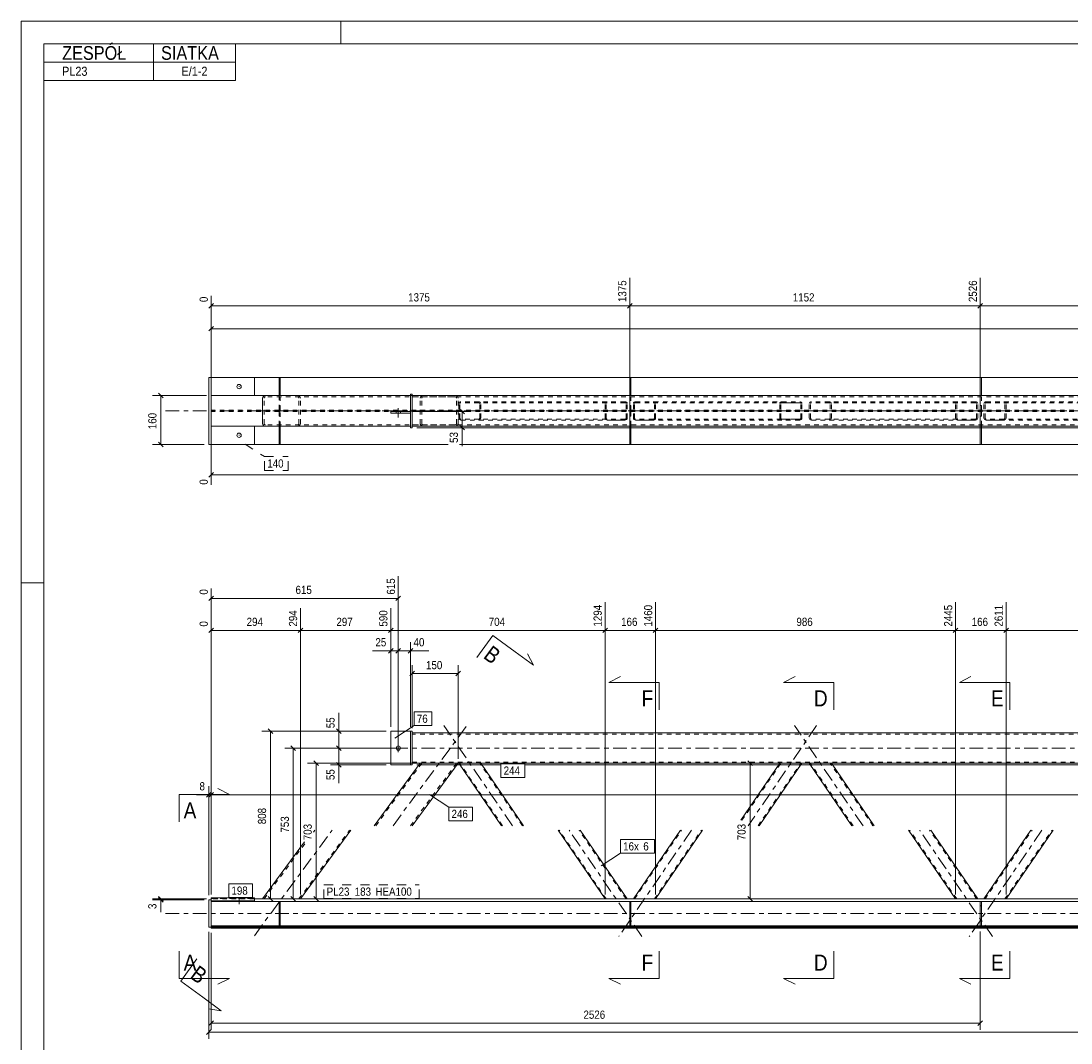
# Model space of a CAD drawing. Header units: millimetres. Extents: x 0 to 910, y 0 to 420.
# Tile 2 of 7: x 0 to 230, y 196 to 420. Entities that reach past the tile are written whole.
import ezdxf

# ---------------------------------------------------------------- set-up
doc = ezdxf.new("R2010")
doc.units = ezdxf.units.MM
for name, pattern in [('XKITLINE00', [0]), ('XKITLINE01', [4, 1, -1, 1, -1]), ('XKITLINE02', [4, 2, -2]), ('XKITLINE03', [6, 3, -1, 1, -1])]:
    doc.linetypes.add(name, pattern=pattern)
for name, color, linetype, lineweight in [('Arkusz rysunku', 3, 'Continuous', 0), ('Element', 2, 'Continuous', 0), ('Inny typ obiektu', 7, 'Continuous', 0), ('Przekrój', 7, 'Continuous', 0), ('Wymiar', 4, 'Continuous', 0), ('Znak elementu', 2, 'Continuous', 0), ('Śruba', 3, 'Continuous', 0)]:
    doc.layers.add(name, color=color, linetype=linetype, lineweight=lineweight)
doc.styles.add('ARIAL', font='ARIAL.TTF')

msp = doc.modelspace()

# ---------------------------------------------------------------- linework, layer by layer
at = {"layer": 'Arkusz rysunku', "linetype": 'XKITLINE00', "lineweight": 0}
for p, q in [((910, 420), (0, 420)), ((0, 420), (0, 0)), ((70, 415), (70, 420)), ((905, 415), (5, 415)), ((5, 415), (5, 5)), ((5, 297), (0, 297))]:
    msp.add_line(p, q, dxfattribs=at)
at = {"layer": 'Element', "linetype": 'XKITLINE00', "lineweight": 0}
for p, q in [((41.09, 341.98), (41.62, 341.98)), ((41.09, 327.31), (41.09, 341.98)), ((41.62, 341.99), (51.09, 341.99)), ((41.62, 341.97), (41.62, 341.99)), ((51.09, 341.97), (41.62, 341.97)), ((41.62, 341.97), (41.62, 337.98)), ((51.09, 341.99), (51.09, 341.97)), ((773.22, 341.98), (51.09, 341.98)), ((773.22, 341.98), (51.09, 341.98)), ((51.09, 341.97), (51.09, 337.98)), ((56.51, 341.98), (56.51, 337.98)), ((56.51, 341.98), (56.78, 341.98)), ((56.78, 341.98), (56.78, 337.98)), ((133.27, 341.98), (133.27, 337.98)), ((133.27, 341.98), (133.54, 341.98)), ((133.54, 341.98), (133.54, 337.98)), ((210.02, 341.98), (210.02, 337.98)), ((210.02, 341.98), (210.29, 341.98)), ((210.29, 341.98), (210.29, 337.98)), ((41.62, 331.31), (41.62, 337.98)), ((41.62, 337.98), (51.09, 337.98)), ((53.56, 337.98), (51.09, 337.98)), ((53.31, 337.94), (53.56, 337.98)), ((85.28, 337.98), (53.56, 337.98)), ((85.68, 338.31), (85.28, 338.31)), ((85.28, 338.31), (85.28, 330.97)), ((85.68, 338.31), (85.68, 330.97)), ((718.41, 337.98), (85.68, 337.98)), ((52.9, 337.44), (52.95, 337.65)), ((52.9, 331.84), (52.9, 337.44)), ((80.95, 334.11), (80.95, 334.51)), ((85.28, 334.51), (80.95, 334.51)), ((85.28, 334.11), (80.95, 334.11)), ((85.28, 334.51), (85.28, 334.11)), ((41.62, 327.32), (41.62, 331.31)), ((41.62, 331.31), (51.09, 331.31)), ((53.56, 331.31), (51.09, 331.31)), ((51.09, 327.32), (51.09, 331.31)), ((52.95, 331.64), (52.9, 331.84)), ((53.56, 331.31), (53.31, 331.35)), ((85.28, 331.31), (53.56, 331.31)), ((56.51, 327.31), (56.51, 331.31)), ((56.78, 327.31), (56.78, 331.31)), ((85.68, 331.31), (718.41, 331.31)), ((133.27, 327.31), (133.27, 331.31)), ((133.54, 331.31), (133.54, 327.31)), ((210.02, 327.31), (210.02, 331.31)), ((210.29, 331.31), (210.29, 327.31)), ((85.68, 330.97), (85.28, 330.97)), ((41.62, 327.31), (41.09, 327.31)), ((41.62, 327.32), (51.09, 327.32)), ((41.62, 327.29), (41.62, 327.32)), ((51.09, 327.29), (41.62, 327.29)), ((51.09, 327.32), (51.09, 327.29)), ((93.5, 327.31), (51.09, 327.31)), ((93.5, 327.3), (51.09, 327.3)), ((56.78, 327.31), (56.51, 327.31)), ((773.22, 327.31), (96.02, 327.31)), ((773.22, 327.3), (96.02, 327.3)), ((133.54, 327.31), (133.27, 327.31)), ((210.29, 327.31), (210.02, 327.31)), ((80.95, 264.5), (80.95, 257.16)), ((85.28, 264.5), (80.95, 264.5)), ((85.68, 264.5), (85.28, 264.5)), ((85.28, 264.5), (85.28, 257.16)), ((85.68, 257.16), (85.68, 264.5)), ((85.68, 264.16), (718.41, 264.16)), ((77.33, 243.83), (87.4, 257.5)), ((85.62, 243.83), (95.69, 257.5)), ((87.4, 257.5), (85.68, 257.5)), ((87.4, 257.5), (87.4, 257.5)), ((87.46, 257.5), (87.4, 257.5)), ((87.6, 257.5), (87.46, 257.5)), ((95.69, 257.5), (87.6, 257.5)), ((708.25, 257.5), (95.69, 257.5)), ((105.18, 243.83), (95.83, 257.5)), ((100.68, 257.5), (110.03, 243.83)), ((157.59, 245.01), (166.13, 257.5)), ((170.98, 257.5), (161.62, 243.83)), ((181.94, 243.83), (172.59, 257.5)), ((177.43, 257.5), (186.79, 243.83)), ((80.95, 257.16), (85.28, 257.16)), ((85.28, 257.16), (85.68, 257.16)), ((61.18, 227.8), (72.25, 242.83)), ((127.88, 227.8), (117.6, 242.83)), ((122.44, 242.83), (132.73, 227.8)), ((134.08, 227.8), (144.37, 242.83)), ((149.21, 242.83), (138.93, 227.8)), ((204.63, 227.8), (194.35, 242.83)), ((199.2, 242.83), (209.48, 227.8)), ((210.84, 227.8), (221.12, 242.83)), ((225.97, 242.83), (215.68, 227.8)), ((52.9, 227.8), (62.1, 240.29)), ((41.09, 221.6), (41.09, 227.6)), ((41.62, 227.6), (41.09, 227.6)), ((41.62, 228.02), (51.09, 228.02)), ((41.62, 228.02), (41.62, 227.35)), ((51.09, 228.02), (51.09, 227.23)), ((53.56, 227.8), (51.09, 227.8)), ((60.52, 227.8), (53.56, 227.8)), ((773.22, 227.8), (53.56, 227.8)), ((41.62, 221.74), (41.62, 227.35)), ((41.62, 227.35), (51.09, 227.35)), ((41.62, 227.23), (51.09, 227.23)), ((773.22, 227.27), (51.09, 227.27)), ((56.51, 221.8), (56.51, 227.27)), ((56.78, 227.27), (56.51, 227.27)), ((56.78, 221.8), (56.78, 227.27)), ((133.27, 221.8), (133.27, 227.27)), ((133.54, 227.27), (133.27, 227.27)), ((133.54, 221.8), (133.54, 227.27)), ((210.02, 221.8), (210.02, 227.27)), ((210.29, 227.27), (210.02, 227.27)), ((210.29, 221.8), (210.29, 227.27)), ((41.62, 221.6), (41.09, 221.6)), ((56.51, 221.94), (41.62, 221.94)), ((773.22, 221.8), (41.62, 221.8)), ((41.62, 221.8), (41.62, 221.4)), ((41.62, 221.53), (773.22, 221.53)), ((41.62, 221.4), (773.22, 221.4)), ((773.22, 221.4), (41.62, 221.4)), ((56.51, 221.8), (56.78, 221.8)), ((133.27, 221.94), (56.78, 221.94)), ((133.27, 221.8), (133.54, 221.8)), ((210.02, 221.94), (133.54, 221.94)), ((210.02, 221.8), (210.29, 221.8)), ((286.78, 221.94), (210.29, 221.94))]:
    msp.add_line(p, q, dxfattribs=at)
at = {"layer": 'Element', "linetype": 'XKITLINE01', "lineweight": 0}
for p, q in [((41.62, 341.98), (41.62, 341.99)), ((51.09, 341.98), (41.62, 341.98)), ((51.09, 341.98), (41.62, 341.98)), ((41.62, 341.98), (41.62, 341.98)), ((41.62, 337.98), (41.62, 341.98)), ((41.62, 341.98), (41.62, 327.31)), ((41.62, 341.98), (41.62, 341.97)), ((51.09, 341.97), (51.09, 341.99)), ((41.62, 338), (51.09, 338)), ((41.62, 337.99), (773.22, 337.99)), ((773.22, 337.98), (41.62, 337.98)), ((41.62, 337.98), (41.62, 337.98)), ((41.62, 337.98), (41.62, 337.98)), ((41.62, 337.98), (41.62, 337.98)), ((41.62, 337.98), (41.62, 337.98)), ((51.09, 337.98), (41.62, 337.98)), ((747.73, 337.98), (53.56, 337.98)), ((56.51, 337.98), (56.51, 334.81)), ((56.78, 337.98), (56.51, 337.98)), ((56.51, 337.98), (56.78, 337.98)), ((56.78, 334.81), (56.78, 337.98)), ((60.52, 337.98), (60.77, 337.94)), ((95.02, 337.98), (85.28, 337.98)), ((85.68, 337.98), (85.68, 331.31)), ((88.07, 337.98), (87.81, 337.94)), ((95.28, 337.94), (95.02, 337.98)), ((133.27, 337.98), (133.27, 334.81)), ((133.54, 337.98), (133.27, 337.98)), ((133.27, 337.98), (133.54, 337.98)), ((133.54, 334.81), (133.54, 337.98)), ((210.02, 337.98), (210.02, 334.81)), ((210.29, 337.98), (210.02, 337.98)), ((210.02, 337.98), (210.29, 337.98)), ((210.29, 334.81), (210.29, 337.98)), ((53.25, 337.55), (53.23, 337.44)), ((53.23, 331.84), (53.23, 337.44)), ((53.33, 337.63), (53.25, 337.55)), ((53.43, 337.69), (53.33, 337.63)), ((53.56, 337.71), (53.43, 337.69)), ((95.02, 337.71), (53.56, 337.71)), ((56.78, 335.81), (56.51, 335.81)), ((60.64, 337.69), (60.52, 337.71)), ((60.75, 337.63), (60.64, 337.69)), ((60.82, 337.55), (60.75, 337.63)), ((60.85, 337.44), (60.82, 337.55)), ((60.85, 331.84), (60.85, 337.44)), ((61.13, 337.65), (61.18, 337.44)), ((61.18, 331.84), (61.18, 337.44)), ((718.41, 337.71), (85.68, 337.71)), ((87.45, 337.63), (87.4, 337.44)), ((87.4, 331.84), (87.4, 337.44)), ((87.46, 337.65), (87.45, 337.63)), ((87.74, 337.44), (87.76, 337.55)), ((87.74, 331.84), (87.74, 337.44)), ((87.76, 337.55), (87.83, 337.63)), ((87.83, 337.63), (87.94, 337.69)), ((87.94, 337.69), (88.07, 337.71)), ((95.02, 337.71), (95.15, 337.69)), ((95.15, 337.69), (95.26, 337.63)), ((95.26, 337.63), (95.33, 337.55)), ((95.33, 337.55), (95.35, 337.44)), ((95.35, 331.84), (95.35, 337.44)), ((95.64, 337.63), (95.64, 337.65)), ((95.69, 337.44), (95.64, 337.63)), ((95.69, 331.84), (95.69, 337.44)), ((95.87, 336.4), (95.83, 336.24)), ((95.83, 333.04), (95.83, 336.24)), ((95.97, 336.53), (95.87, 336.4)), ((96.13, 336.61), (95.97, 336.53)), ((96.07, 336.24), (96.09, 336.32)), ((96.07, 333.04), (96.07, 336.24)), ((96.09, 336.32), (96.15, 336.39)), ((96.32, 336.64), (96.13, 336.61)), ((96.15, 336.39), (96.22, 336.43)), ((96.22, 336.43), (96.32, 336.44)), ((132.24, 336.64), (96.32, 336.64)), ((132.24, 336.44), (96.32, 336.44)), ((100.38, 336.61), (100.19, 336.64)), ((100.19, 336.44), (100.29, 336.43)), ((100.29, 336.43), (100.37, 336.39)), ((100.37, 336.39), (100.42, 336.32)), ((100.54, 336.53), (100.38, 336.61)), ((100.42, 336.32), (100.44, 336.24)), ((100.44, 333.04), (100.44, 336.24)), ((100.64, 336.4), (100.54, 336.53)), ((100.68, 336.24), (100.64, 336.4)), ((100.68, 333.04), (100.68, 336.24)), ((127.88, 336.24), (127.92, 336.4)), ((127.88, 333.04), (127.88, 336.24)), ((127.92, 336.4), (128.02, 336.53)), ((128.02, 336.53), (128.18, 336.61)), ((128.14, 336.32), (128.12, 336.24)), ((128.12, 333.04), (128.12, 336.24)), ((128.19, 336.39), (128.14, 336.32)), ((128.18, 336.61), (128.36, 336.64)), ((128.27, 336.43), (128.19, 336.39)), ((128.36, 336.44), (128.27, 336.43)), ((132.24, 336.64), (132.43, 336.61)), ((132.33, 336.43), (132.24, 336.44)), ((132.41, 336.39), (132.33, 336.43)), ((132.47, 336.32), (132.41, 336.39)), ((132.43, 336.61), (132.58, 336.53)), ((132.48, 336.24), (132.47, 336.32)), ((132.48, 333.04), (132.48, 336.24)), ((132.58, 336.53), (132.69, 336.4)), ((132.69, 336.4), (132.73, 336.24)), ((132.73, 333.04), (132.73, 336.24)), ((133.54, 335.81), (133.27, 335.81)), ((134.08, 336.24), (134.12, 336.4)), ((134.08, 333.04), (134.08, 336.24)), ((134.12, 336.4), (134.22, 336.53)), ((134.22, 336.53), (134.38, 336.61)), ((134.34, 336.32), (134.32, 336.24)), ((134.32, 333.04), (134.32, 336.24)), ((134.4, 336.39), (134.34, 336.32)), ((134.38, 336.61), (134.57, 336.64)), ((134.47, 336.43), (134.4, 336.39)), ((134.57, 336.44), (134.47, 336.43)), ((134.57, 336.64), (166.61, 336.64)), ((134.57, 336.64), (138.44, 336.64)), ((134.57, 336.44), (138.44, 336.44)), ((138.44, 336.64), (138.63, 336.61)), ((138.44, 336.44), (170.49, 336.44)), ((138.54, 336.43), (138.44, 336.44)), ((138.62, 336.39), (138.54, 336.43)), ((138.67, 336.32), (138.62, 336.39)), ((138.63, 336.61), (138.79, 336.53)), ((138.69, 336.24), (138.67, 336.32)), ((138.69, 333.04), (138.69, 336.24)), ((138.79, 336.53), (138.89, 336.4)), ((138.89, 336.4), (138.93, 336.24)), ((138.93, 333.04), (138.93, 336.24)), ((166.17, 336.4), (166.13, 336.24)), ((166.13, 333.04), (166.13, 336.24)), ((166.27, 336.53), (166.17, 336.4)), ((166.43, 336.61), (166.27, 336.53)), ((166.37, 336.24), (166.39, 336.32)), ((166.37, 333.04), (166.37, 336.24)), ((166.39, 336.32), (166.44, 336.39)), ((166.61, 336.64), (166.43, 336.61)), ((166.44, 336.39), (166.52, 336.43)), ((166.52, 336.43), (166.61, 336.44)), ((166.61, 336.64), (170.49, 336.64)), ((170.49, 336.44), (166.61, 336.44)), ((170.68, 336.61), (170.49, 336.64)), ((170.49, 336.44), (170.58, 336.43)), ((170.58, 336.43), (170.66, 336.39)), ((170.66, 336.39), (170.72, 336.32)), ((170.83, 336.53), (170.68, 336.61)), ((170.72, 336.32), (170.73, 336.24)), ((170.73, 333.04), (170.73, 336.24)), ((170.94, 336.4), (170.83, 336.53)), ((170.98, 336.24), (170.94, 336.4)), ((170.98, 333.04), (170.98, 336.24)), ((172.62, 336.4), (172.59, 336.24)), ((172.59, 333.04), (172.59, 336.24)), ((172.73, 336.53), (172.62, 336.4)), ((172.89, 336.61), (172.73, 336.53)), ((172.83, 336.24), (172.85, 336.32)), ((172.83, 333.04), (172.83, 336.24)), ((172.85, 336.32), (172.9, 336.39)), ((173.07, 336.64), (172.89, 336.61)), ((172.9, 336.39), (172.98, 336.43)), ((172.98, 336.43), (173.07, 336.44)), ((209, 336.64), (173.07, 336.64)), ((209, 336.44), (173.07, 336.44)), ((177.13, 336.61), (176.95, 336.64)), ((176.95, 336.44), (177.04, 336.43)), ((177.04, 336.43), (177.12, 336.39)), ((177.12, 336.39), (177.17, 336.32)), ((177.29, 336.53), (177.13, 336.61)), ((177.17, 336.32), (177.19, 336.24)), ((177.19, 333.04), (177.19, 336.24)), ((177.4, 336.4), (177.29, 336.53)), ((177.43, 336.24), (177.4, 336.4)), ((177.43, 333.04), (177.43, 336.24)), ((204.63, 336.24), (204.67, 336.4)), ((204.63, 333.04), (204.63, 336.24)), ((204.67, 336.4), (204.78, 336.53)), ((204.78, 336.53), (204.93, 336.61)), ((204.89, 336.32), (204.88, 336.24)), ((204.88, 333.04), (204.88, 336.24)), ((204.95, 336.39), (204.89, 336.32)), ((204.93, 336.61), (205.12, 336.64)), ((205.03, 336.43), (204.95, 336.39)), ((205.12, 336.44), (205.03, 336.43)), ((209, 336.64), (209.18, 336.61)), ((209.09, 336.43), (209, 336.44)), ((209.17, 336.39), (209.09, 336.43)), ((209.22, 336.32), (209.17, 336.39)), ((209.18, 336.61), (209.34, 336.53)), ((209.24, 336.24), (209.22, 336.32)), ((209.24, 333.04), (209.24, 336.24)), ((209.34, 336.53), (209.44, 336.4)), ((209.44, 336.4), (209.48, 336.24)), ((209.48, 333.04), (209.48, 336.24)), ((210.29, 335.81), (210.02, 335.81)), ((210.84, 336.24), (210.87, 336.4)), ((210.84, 333.04), (210.84, 336.24)), ((210.87, 336.4), (210.98, 336.53)), ((210.98, 336.53), (211.14, 336.61)), ((211.1, 336.32), (211.08, 336.24)), ((211.08, 333.04), (211.08, 336.24)), ((211.15, 336.39), (211.1, 336.32)), ((211.14, 336.61), (211.32, 336.64)), ((211.23, 336.43), (211.15, 336.39)), ((211.32, 336.44), (211.23, 336.43)), ((211.32, 336.64), (243.37, 336.64)), ((211.32, 336.64), (215.2, 336.64)), ((211.32, 336.44), (215.2, 336.44)), ((215.2, 336.64), (215.38, 336.61)), ((215.2, 336.44), (247.25, 336.44)), ((215.29, 336.43), (215.2, 336.44)), ((215.37, 336.39), (215.29, 336.43)), ((215.42, 336.32), (215.37, 336.39)), ((215.38, 336.61), (215.54, 336.53)), ((215.44, 336.24), (215.42, 336.32)), ((215.44, 333.04), (215.44, 336.24)), ((215.54, 336.53), (215.65, 336.4)), ((215.65, 336.4), (215.68, 336.24)), ((215.68, 333.04), (215.68, 336.24)), ((726.5, 334.81), (41.62, 334.81)), ((726.5, 334.48), (41.62, 334.48)), ((56.51, 334.81), (56.78, 334.81)), ((56.78, 334.48), (56.51, 334.48)), ((56.51, 334.48), (56.51, 331.31)), ((56.78, 333.48), (56.51, 333.48)), ((56.78, 331.31), (56.78, 334.48)), ((133.27, 334.81), (133.54, 334.81)), ((133.54, 334.48), (133.27, 334.48)), ((133.27, 334.48), (133.27, 331.31)), ((133.54, 333.48), (133.27, 333.48)), ((133.54, 334.48), (133.54, 331.31)), ((210.02, 334.81), (210.29, 334.81)), ((210.29, 334.48), (210.02, 334.48)), ((210.02, 334.48), (210.02, 331.31)), ((210.29, 333.48), (210.02, 333.48)), ((210.29, 334.48), (210.29, 331.31)), ((41.62, 327.31), (41.62, 331.31)), ((41.62, 331.31), (730.5, 331.31)), ((41.62, 331.31), (41.62, 331.31)), ((41.62, 331.31), (51.09, 331.31)), ((730.5, 331.3), (41.62, 331.3)), ((41.62, 331.29), (51.09, 331.29)), ((53.23, 331.84), (53.25, 331.74)), ((53.25, 331.74), (53.33, 331.66)), ((53.33, 331.66), (53.35, 331.64)), ((53.35, 331.64), (53.43, 331.6)), ((53.43, 331.6), (53.56, 331.58)), ((95.02, 331.58), (53.56, 331.58)), ((730.5, 331.31), (53.56, 331.31)), ((56.78, 331.31), (56.51, 331.31)), ((56.51, 331.31), (56.78, 331.31)), ((60.52, 331.58), (60.64, 331.6)), ((60.77, 331.35), (60.52, 331.31)), ((60.64, 331.6), (60.75, 331.66)), ((60.75, 331.66), (60.82, 331.74)), ((60.82, 331.74), (60.85, 331.84)), ((61.18, 331.84), (61.13, 331.64)), ((95.02, 331.31), (85.28, 331.31)), ((85.68, 331.58), (718.41, 331.58)), ((87.4, 331.84), (87.43, 331.74)), ((87.43, 331.74), (87.46, 331.64)), ((87.76, 331.74), (87.74, 331.84)), ((87.83, 331.66), (87.76, 331.74)), ((87.81, 331.35), (88.07, 331.31)), ((87.94, 331.6), (87.83, 331.66)), ((88.07, 331.58), (87.94, 331.6)), ((95.15, 331.6), (95.02, 331.58)), ((95.02, 331.31), (95.28, 331.35)), ((95.26, 331.66), (95.15, 331.6)), ((95.33, 331.74), (95.26, 331.66)), ((95.35, 331.84), (95.33, 331.74)), ((95.64, 331.64), (95.66, 331.74)), ((95.66, 331.74), (95.69, 331.84)), ((95.83, 333.04), (95.87, 332.89)), ((95.87, 332.89), (95.97, 332.76)), ((95.97, 332.76), (96.13, 332.68)), ((96.09, 332.97), (96.07, 333.04)), ((96.15, 332.9), (96.09, 332.97)), ((96.13, 332.68), (96.32, 332.64)), ((96.22, 332.86), (96.15, 332.9)), ((96.32, 332.84), (96.22, 332.86)), ((132.24, 332.84), (96.32, 332.84)), ((96.32, 332.64), (132.24, 332.64)), ((100.29, 332.86), (100.19, 332.84)), ((100.19, 332.64), (100.38, 332.68)), ((100.37, 332.9), (100.29, 332.86)), ((100.42, 332.97), (100.37, 332.9)), ((100.38, 332.68), (100.54, 332.76)), ((100.44, 333.04), (100.42, 332.97)), ((100.54, 332.76), (100.64, 332.89)), ((100.64, 332.89), (100.68, 333.04)), ((127.92, 332.89), (127.88, 333.04)), ((128.02, 332.76), (127.92, 332.89)), ((128.18, 332.68), (128.02, 332.76)), ((128.12, 333.04), (128.14, 332.97)), ((128.14, 332.97), (128.19, 332.9)), ((128.36, 332.64), (128.18, 332.68)), ((128.19, 332.9), (128.27, 332.86)), ((128.27, 332.86), (128.36, 332.84)), ((132.24, 332.64), (128.36, 332.64)), ((132.24, 332.84), (132.33, 332.86)), ((132.43, 332.68), (132.24, 332.64)), ((132.33, 332.86), (132.41, 332.9)), ((132.41, 332.9), (132.47, 332.97)), ((132.58, 332.76), (132.43, 332.68)), ((132.47, 332.97), (132.48, 333.04)), ((132.69, 332.89), (132.58, 332.76)), ((132.73, 333.04), (132.69, 332.89)), ((133.54, 331.31), (133.27, 331.31)), ((133.27, 331.31), (133.54, 331.31)), ((133.54, 331.31), (133.54, 331.84)), ((134.12, 332.89), (134.08, 333.04)), ((134.22, 332.76), (134.12, 332.89)), ((134.38, 332.67), (134.22, 332.76)), ((134.32, 333.04), (134.34, 332.97)), ((134.34, 332.97), (134.4, 332.9)), ((134.57, 332.64), (134.38, 332.67)), ((134.4, 332.9), (134.47, 332.86)), ((134.47, 332.86), (134.57, 332.84)), ((138.44, 332.84), (134.57, 332.84)), ((166.61, 332.64), (134.57, 332.64)), ((134.57, 332.64), (138.44, 332.64)), ((138.44, 332.84), (138.54, 332.86)), ((170.49, 332.84), (138.44, 332.84)), ((138.63, 332.67), (138.44, 332.64)), ((138.54, 332.86), (138.62, 332.9)), ((138.62, 332.9), (138.67, 332.97)), ((138.79, 332.76), (138.63, 332.67)), ((138.67, 332.97), (138.69, 333.04)), ((138.89, 332.89), (138.79, 332.76)), ((138.93, 333.04), (138.89, 332.89)), ((166.13, 333.04), (166.17, 332.89)), ((166.17, 332.89), (166.27, 332.76)), ((166.27, 332.76), (166.43, 332.68)), ((166.39, 332.97), (166.37, 333.04)), ((166.44, 332.9), (166.39, 332.97)), ((166.43, 332.68), (166.61, 332.64)), ((166.52, 332.86), (166.44, 332.9)), ((166.61, 332.84), (166.52, 332.86)), ((166.61, 332.84), (170.49, 332.84)), ((170.49, 332.64), (166.61, 332.64)), ((170.58, 332.86), (170.49, 332.84)), ((170.49, 332.64), (170.68, 332.68)), ((170.66, 332.9), (170.58, 332.86)), ((170.72, 332.97), (170.66, 332.9)), ((170.68, 332.68), (170.83, 332.76)), ((170.73, 333.04), (170.72, 332.97)), ((170.83, 332.76), (170.94, 332.89)), ((170.94, 332.89), (170.98, 333.04)), ((172.59, 333.04), (172.62, 332.89)), ((172.62, 332.89), (172.73, 332.76)), ((172.73, 332.76), (172.89, 332.68)), ((172.85, 332.97), (172.83, 333.04)), ((172.9, 332.9), (172.85, 332.97)), ((172.89, 332.68), (173.07, 332.64)), ((172.98, 332.86), (172.9, 332.9)), ((173.07, 332.84), (172.98, 332.86)), ((209, 332.84), (173.07, 332.84)), ((173.07, 332.64), (209, 332.64)), ((177.04, 332.86), (176.95, 332.84)), ((176.95, 332.64), (177.13, 332.68)), ((177.12, 332.9), (177.04, 332.86)), ((177.17, 332.97), (177.12, 332.9)), ((177.13, 332.68), (177.29, 332.76)), ((177.19, 333.04), (177.17, 332.97)), ((177.29, 332.76), (177.4, 332.89)), ((177.4, 332.89), (177.43, 333.04)), ((204.67, 332.89), (204.63, 333.04)), ((204.78, 332.76), (204.67, 332.89)), ((204.93, 332.68), (204.78, 332.76)), ((204.88, 333.04), (204.89, 332.97)), ((204.89, 332.97), (204.95, 332.9)), ((205.12, 332.64), (204.93, 332.68)), ((204.95, 332.9), (205.03, 332.86)), ((205.03, 332.86), (205.12, 332.84)), ((209, 332.64), (205.12, 332.64)), ((209, 332.84), (209.09, 332.86)), ((209.18, 332.68), (209, 332.64)), ((209.09, 332.86), (209.17, 332.9)), ((209.17, 332.9), (209.22, 332.97)), ((209.34, 332.76), (209.18, 332.68)), ((209.22, 332.97), (209.24, 333.04)), ((209.44, 332.89), (209.34, 332.76)), ((209.48, 333.04), (209.44, 332.89)), ((210.29, 331.31), (210.02, 331.31)), ((210.02, 331.31), (210.29, 331.31)), ((210.29, 331.31), (210.29, 331.84)), ((210.87, 332.89), (210.84, 333.04)), ((210.98, 332.76), (210.87, 332.89)), ((211.14, 332.67), (210.98, 332.76)), ((211.08, 333.04), (211.1, 332.97)), ((211.1, 332.97), (211.15, 332.9)), ((211.32, 332.64), (211.14, 332.67)), ((211.15, 332.9), (211.23, 332.86)), ((211.23, 332.86), (211.32, 332.84)), ((215.2, 332.84), (211.32, 332.84)), ((243.37, 332.64), (211.32, 332.64)), ((211.32, 332.64), (215.2, 332.64)), ((215.2, 332.84), (215.29, 332.86)), ((247.25, 332.84), (215.2, 332.84)), ((215.38, 332.67), (215.2, 332.64)), ((215.29, 332.86), (215.37, 332.9)), ((215.37, 332.9), (215.42, 332.97)), ((215.54, 332.76), (215.38, 332.67)), ((215.42, 332.97), (215.44, 333.04)), ((215.65, 332.89), (215.54, 332.76)), ((215.68, 333.04), (215.65, 332.89)), ((41.62, 327.3), (41.62, 327.32)), ((41.62, 327.29), (41.62, 327.32)), ((51.09, 327.31), (41.62, 327.31)), ((41.62, 327.3), (41.62, 327.31)), ((51.09, 327.3), (41.62, 327.3)), ((51.09, 327.29), (51.09, 327.32)), ((85.28, 257.16), (85.28, 264.5)), ((85.68, 257.5), (85.68, 264.16)), ((718.41, 263.9), (85.68, 263.9)), ((77.67, 243.83), (87.74, 257.5)), ((85.28, 243.83), (95.35, 257.5)), ((85.68, 257.76), (718.41, 257.76)), ((87.4, 257.5), (87.4, 257.5)), ((95.69, 257.5), (87.4, 257.5)), ((87.81, 257.5), (87.6, 257.5)), ((87.74, 257.5), (87.74, 257.5)), ((87.76, 257.5), (87.74, 257.5)), ((87.74, 257.5), (87.76, 257.5)), ((87.81, 257.5), (87.76, 257.5)), ((87.76, 257.5), (87.81, 257.5)), ((87.81, 257.5), (87.81, 257.5)), ((100.68, 257.5), (95.83, 257.5)), ((105.43, 243.83), (96.07, 257.5)), ((109.79, 243.83), (100.44, 257.5)), ((157.83, 245.01), (166.37, 257.5)), ((161.38, 243.83), (170.73, 257.5)), ((170.98, 257.5), (166.13, 257.5)), ((177.43, 257.5), (172.59, 257.5)), ((182.18, 243.83), (172.83, 257.5)), ((186.54, 243.83), (177.19, 257.5)), ((60.85, 227.8), (71.92, 242.83)), ((64.02, 242.45), (64.3, 242.83)), ((128.12, 227.8), (117.84, 242.83)), ((132.48, 227.8), (122.2, 242.83)), ((134.32, 227.8), (144.61, 242.83)), ((138.69, 227.8), (148.97, 242.83)), ((204.88, 227.8), (194.59, 242.83)), ((209.24, 227.8), (198.95, 242.83)), ((211.08, 227.8), (221.36, 242.83)), ((215.44, 227.8), (225.73, 242.83)), ((53.23, 227.8), (62.43, 240.29)), ((51.09, 228.02), (41.62, 228.02)), ((41.62, 228.02), (41.62, 227.23)), ((41.62, 227.89), (51.09, 227.89)), ((41.62, 227.89), (51.09, 227.89)), ((41.62, 221.4), (41.62, 227.8)), ((51.09, 227.8), (41.62, 227.8)), ((41.62, 227.35), (41.62, 227.6)), ((41.62, 227.6), (41.62, 227.35)), ((51.09, 228.02), (51.09, 227.23)), ((52.9, 227.8), (52.9, 227.8)), ((53.56, 227.8), (52.9, 227.8)), ((53.23, 227.8), (53.23, 227.8)), ((53.56, 227.8), (53.56, 227.8)), ((53.56, 227.8), (53.56, 227.8)), ((53.56, 227.8), (53.56, 227.8)), ((53.56, 227.8), (53.56, 227.8)), ((61.18, 227.8), (60.52, 227.8)), ((60.82, 227.8), (60.64, 227.8)), ((60.85, 227.8), (60.82, 227.8)), ((60.85, 227.8), (60.85, 227.8)), ((61.18, 227.8), (61.18, 227.8)), ((132.73, 227.8), (127.88, 227.8)), ((138.93, 227.8), (134.08, 227.8)), ((209.48, 227.8), (204.63, 227.8)), ((215.68, 227.8), (210.84, 227.8)), ((41.62, 227.35), (41.62, 227.23)), ((41.62, 227.35), (51.09, 227.35)), ((51.09, 227.27), (41.62, 227.27)), ((51.09, 227.23), (41.62, 227.23)), ((56.51, 221.67), (56.51, 227.27)), ((56.51, 227.27), (56.78, 227.27)), ((56.51, 226.27), (56.78, 226.27)), ((56.78, 226.27), (56.51, 226.27)), ((56.51, 226.27), (56.51, 221.67)), ((56.78, 227.27), (56.78, 221.67)), ((56.78, 221.67), (56.78, 226.27)), ((133.27, 221.67), (133.27, 227.27)), ((133.27, 227.27), (133.54, 227.27)), ((133.27, 226.27), (133.54, 226.27)), ((133.54, 226.27), (133.27, 226.27)), ((133.27, 226.27), (133.27, 221.67)), ((133.54, 227.27), (133.54, 221.67)), ((133.54, 221.67), (133.54, 226.27)), ((210.02, 221.67), (210.02, 227.27)), ((210.02, 227.27), (210.29, 227.27)), ((210.02, 226.27), (210.29, 226.27)), ((210.29, 226.27), (210.02, 226.27)), ((210.02, 226.27), (210.02, 221.67)), ((210.29, 227.27), (210.29, 221.67)), ((210.29, 221.67), (210.29, 226.27)), ((773.22, 221.8), (41.62, 221.8)), ((41.62, 221.8), (41.62, 221.4)), ((41.62, 221.6), (41.62, 221.74)), ((773.22, 221.67), (41.62, 221.67)), ((41.62, 221.67), (773.22, 221.67)), ((41.62, 221.53), (773.22, 221.53)), ((773.22, 221.4), (41.62, 221.4)), ((56.78, 222.94), (56.51, 222.94)), ((56.51, 222.94), (56.78, 222.94)), ((56.78, 221.94), (56.51, 221.94)), ((56.78, 221.94), (56.51, 221.94)), ((56.78, 221.94), (56.51, 221.94)), ((56.51, 221.8), (56.78, 221.8)), ((56.51, 221.67), (56.78, 221.67)), ((56.51, 221.67), (56.78, 221.67)), ((133.54, 222.94), (133.27, 222.94)), ((133.27, 222.94), (133.54, 222.94)), ((133.54, 221.94), (133.27, 221.94)), ((133.54, 221.94), (133.27, 221.94)), ((133.54, 221.94), (133.27, 221.94)), ((133.27, 221.8), (133.54, 221.8)), ((133.27, 221.67), (133.54, 221.67)), ((133.27, 221.67), (133.54, 221.67)), ((210.29, 222.94), (210.02, 222.94)), ((210.02, 222.94), (210.29, 222.94)), ((210.29, 221.94), (210.02, 221.94)), ((210.29, 221.94), (210.02, 221.94)), ((210.29, 221.94), (210.02, 221.94)), ((210.02, 221.8), (210.29, 221.8)), ((210.02, 221.67), (210.29, 221.67)), ((210.02, 221.67), (210.29, 221.67))]:
    msp.add_line(p, q, dxfattribs=at)
at = {"layer": 'Element', "linetype": 'XKITLINE03', "lineweight": 0}
for p, q in [((31.62, 334.64), (726.5, 334.64)), ((51.11, 334.64), (97.48, 334.64)), ((75.68, 334.64), (726.5, 334.64)), ((135.95, 334.64), (92.61, 334.64)), ((174.2, 334.64), (130.86, 334.64)), ((212.7, 334.64), (169.36, 334.64)), ((250.95, 334.64), (207.61, 334.64)), ((81.47, 243.83), (97.48, 265.55)), ((107.61, 243.83), (92.61, 265.75)), ((174.2, 265.75), (159.2, 243.83)), ((184.36, 243.83), (169.36, 265.75)), ((75.68, 260.83), (728.41, 260.83)), ((51.11, 219.75), (68.11, 242.83)), ((135.95, 219.55), (120.02, 242.83)), ((146.79, 242.83), (130.86, 219.55)), ((212.7, 219.55), (196.77, 242.83)), ((223.54, 242.83), (207.61, 219.55)), ((31.62, 224.6), (783.22, 224.6))]:
    msp.add_line(p, q, dxfattribs=at)
at = {"layer": 'Element', "linetype": 'XKITLINE00', "lineweight": 0}
for centre, start, end in [((53.48, 337.35), 106.8043, 150.8667), ((53.48, 331.94), 209.1334, 253.1959)]:
    msp.add_arc(centre, 0.614, start, end, dxfattribs=at)
at = {"layer": 'Element', "linetype": 'XKITLINE01', "lineweight": 0}
for centre, start, end in [((60.59, 337.35), 29.1334, 73.1959), ((87.99, 337.35), 106.8043, 150.8667), ((95.1, 337.35), 29.1334, 73.1959), ((60.59, 331.94), 286.8043, 330.8667), ((87.99, 331.94), 209.1334, 253.1959), ((95.1, 331.94), 286.8043, 330.8667)]:
    msp.add_arc(centre, 0.614, start, end, dxfattribs=at)
at = {"layer": 'Inny typ obiektu', "linetype": 'XKITLINE00', "lineweight": 0}
for p, q in [((5, 415), (47, 415)), ((5, 415), (5, 411)), ((29, 411), (29, 415)), ((47, 411), (47, 415)), ((5, 411), (47, 411)), ((5, 411), (5, 407)), ((29, 411), (29, 407)), ((47, 411), (47, 407)), ((5, 407), (47, 407))]:
    msp.add_line(p, q, dxfattribs=at)
at = {"layer": 'Przekrój', "linetype": 'XKITLINE00', "lineweight": 0}
for p, q in [((103.34, 285.49), (99.78, 280.66)), ((103.34, 285.49), (108.17, 281.93)), ((108.17, 281.93), (112.2, 278.96)), ((112.2, 278.96), (110.93, 281.45)), ((128.73, 275.21), (131.23, 276.46)), ((166.98, 275.21), (169.48, 276.46)), ((205.48, 275.21), (207.98, 276.46)), ((133.73, 275.21), (128.73, 275.21)), ((139.73, 275.21), (133.73, 275.21)), ((139.73, 275.21), (139.73, 269.21)), ((171.98, 275.21), (166.98, 275.21)), ((177.98, 275.21), (171.98, 275.21)), ((177.98, 275.21), (177.98, 269.21)), ((210.48, 275.21), (205.48, 275.21)), ((216.48, 275.21), (210.48, 275.21)), ((216.48, 275.21), (216.48, 269.21)), ((34.62, 250.69), (34.62, 244.69)), ((34.62, 250.69), (40.62, 250.69)), ((40.62, 250.69), (45.62, 250.69)), ((45.62, 250.69), (43.12, 251.94)), ((34.62, 210.36), (34.62, 216.36)), ((139.73, 210.36), (139.73, 216.36)), ((177.98, 210.36), (177.98, 216.36)), ((216.48, 210.36), (216.48, 216.36)), ((34.96, 209.82), (38.52, 214.65)), ((34.62, 210.36), (40.62, 210.36)), ((34.96, 209.82), (39.79, 206.26)), ((40.62, 210.36), (45.62, 210.36)), ((45.62, 210.36), (43.12, 209.11)), ((128.73, 210.36), (131.23, 209.11)), ((133.73, 210.36), (128.73, 210.36)), ((139.73, 210.36), (133.73, 210.36)), ((166.98, 210.36), (169.48, 209.11)), ((171.98, 210.36), (166.98, 210.36)), ((177.98, 210.36), (171.98, 210.36)), ((205.48, 210.36), (207.98, 209.11)), ((210.48, 210.36), (205.48, 210.36)), ((216.48, 210.36), (210.48, 210.36)), ((39.79, 206.26), (43.81, 203.3)), ((43.81, 203.3), (41.06, 203.77))]:
    msp.add_line(p, q, dxfattribs=at)
at = {"layer": 'Wymiar', "linetype": 'XKITLINE00', "lineweight": 0}
for p, q in [((133.27, 328.31), (133.27, 363.8)), ((133.27, 328.31), (133.27, 363.8)), ((210.02, 328.31), (210.02, 363.8)), ((210.02, 328.31), (210.02, 363.8)), ((41.62, 338.98), (41.62, 359.8)), ((42.13, 358.15), (41.11, 357.14)), ((41.62, 357.64), (133.27, 357.64)), ((133.78, 358.15), (132.76, 357.14)), ((133.78, 358.15), (132.76, 357.14)), ((133.27, 357.64), (210.02, 357.64)), ((210.53, 358.15), (209.51, 357.14)), ((210.53, 358.15), (209.51, 357.14)), ((210.02, 357.64), (286.78, 357.64)), ((41.62, 342.98), (41.62, 354.5)), ((42.13, 353.15), (41.11, 352.14)), ((41.62, 352.64), (747.57, 352.64)), ((40.62, 337.98), (28.76, 337.98)), ((30.11, 338.49), (31.13, 337.47)), ((30.62, 327.31), (30.62, 337.98)), ((86.28, 334.51), (98.06, 334.51)), ((96.11, 335.02), (97.13, 334)), ((96.62, 330.97), (96.62, 334.51)), ((96.11, 331.48), (97.13, 330.47)), ((41.62, 330.31), (41.62, 318.49)), ((86.68, 330.97), (735.78, 330.97)), ((86.68, 330.97), (98.06, 330.97)), ((96.62, 330.97), (96.62, 326.95)), ((96.62, 330.97), (96.62, 326.95)), ((40.09, 327.31), (28.76, 327.31)), ((30.11, 327.82), (31.13, 326.8)), ((42.13, 321.15), (41.11, 320.14)), ((41.62, 320.64), (758.42, 320.64)), ((82.61, 261.83), (82.61, 298.43)), ((41.62, 228.8), (41.62, 295.76)), ((42.13, 294.11), (41.11, 293.1)), ((41.62, 293.6), (82.61, 293.6)), ((83.12, 294.11), (82.1, 293.1)), ((127.88, 228.8), (127.88, 292.76)), ((127.88, 228.8), (127.88, 292.76)), ((138.93, 228.8), (138.93, 292.76)), ((138.93, 228.8), (138.93, 292.76)), ((204.63, 228.8), (204.63, 292.76)), ((204.63, 228.8), (204.63, 292.76)), ((215.68, 228.8), (215.68, 292.76)), ((215.68, 228.8), (215.68, 292.76)), ((61.18, 228.8), (61.18, 291.43)), ((61.18, 228.8), (61.18, 291.43)), ((80.95, 265.5), (80.95, 291.43)), ((80.95, 265.5), (80.95, 291.43)), ((41.62, 228.8), (41.62, 288.76)), ((42.13, 287.11), (41.11, 286.1)), ((41.62, 286.6), (61.18, 286.6)), ((61.69, 287.11), (60.67, 286.1)), ((61.69, 287.11), (60.67, 286.1)), ((61.18, 286.6), (80.95, 286.6)), ((81.45, 287.11), (80.44, 286.1)), ((81.45, 287.11), (80.44, 286.1)), ((80.95, 286.6), (127.88, 286.6)), ((128.39, 287.11), (127.37, 286.1)), ((128.39, 287.11), (127.37, 286.1)), ((127.88, 286.6), (138.93, 286.6)), ((139.44, 287.11), (138.42, 286.1)), ((139.44, 287.11), (138.42, 286.1)), ((138.93, 286.6), (204.63, 286.6)), ((205.14, 287.11), (204.12, 286.1)), ((205.14, 287.11), (204.12, 286.1)), ((204.63, 286.6), (215.68, 286.6)), ((216.19, 287.11), (215.17, 286.1)), ((216.19, 287.11), (215.17, 286.1)), ((215.68, 286.6), (281.39, 286.6)), ((80.95, 265.5), (80.95, 283.99)), ((82.61, 261.83), (82.61, 283.99)), ((82.61, 261.83), (82.61, 283.99)), ((85.28, 265.5), (85.28, 283.99)), ((80.95, 282.13), (76.93, 282.13)), ((80.95, 282.13), (76.93, 282.13)), ((81.45, 282.64), (80.44, 281.62)), ((80.95, 282.13), (82.61, 282.13)), ((83.12, 282.64), (82.1, 281.62)), ((83.12, 282.64), (82.1, 281.62)), ((82.61, 282.13), (85.28, 282.13)), ((85.79, 282.64), (84.77, 281.62)), ((85.28, 282.13), (89.3, 282.13)), ((85.28, 282.13), (89.3, 282.13)), ((85.68, 265.16), (85.68, 278.99)), ((95.69, 258.5), (95.69, 278.99)), ((86.19, 277.64), (85.17, 276.62)), ((85.68, 277.13), (95.69, 277.13)), ((96.2, 277.64), (95.18, 276.62)), ((69.62, 264.5), (69.62, 268.52)), ((69.62, 264.5), (69.62, 268.52)), ((79.95, 264.5), (52.76, 264.5)), ((54.11, 265.01), (55.13, 263.99)), ((54.62, 227.8), (54.62, 264.5)), ((79.95, 264.5), (67.76, 264.5)), ((69.11, 265.01), (70.13, 263.99)), ((69.62, 260.83), (69.62, 264.5)), ((81.61, 260.83), (57.76, 260.83)), ((59.11, 261.34), (60.13, 260.32)), ((59.62, 227.8), (59.62, 260.83)), ((81.61, 260.83), (67.76, 260.83)), ((81.61, 260.83), (67.76, 260.83)), ((69.11, 261.34), (70.13, 260.32)), ((69.11, 261.34), (70.13, 260.32)), ((69.62, 257.16), (69.62, 260.83)), ((94.83, 257.5), (62.76, 257.5)), ((64.11, 258.01), (65.13, 256.99)), ((64.62, 227.8), (64.62, 257.5)), ((69.11, 257.67), (70.13, 256.66)), ((171.59, 257.5), (157.76, 257.5)), ((159.11, 258.01), (160.13, 256.99)), ((159.62, 227.8), (159.62, 257.5)), ((79.95, 257.16), (67.76, 257.16)), ((69.62, 257.16), (69.62, 253.14)), ((69.62, 257.16), (69.62, 253.14)), ((86.68, 257.16), (105.08, 257.16)), ((110.28, 257.16), (735.06, 257.16)), ((41.09, 250.6), (38.4, 250.6)), ((41.09, 250.6), (38.4, 250.6)), ((41.6, 251.11), (40.58, 250.1)), ((41.09, 228.6), (41.09, 252.46)), ((41.09, 250.6), (41.62, 250.6)), ((42.13, 251.11), (41.11, 250.1)), ((42.13, 251.11), (41.11, 250.1)), ((41.62, 228.8), (41.62, 252.46)), ((41.62, 228.8), (41.62, 252.46)), ((41.62, 250.6), (773.22, 250.6)), ((40.62, 227.8), (28.76, 227.8)), ((40.09, 227.6), (28.76, 227.6)), ((30.11, 228.31), (31.13, 227.3)), ((30.11, 228.11), (31.13, 227.1)), ((30.62, 227.6), (30.62, 227.8)), ((30.62, 227.6), (30.62, 224.92)), ((30.62, 227.6), (30.62, 224.92)), ((79.95, 227.8), (52.76, 227.8)), ((54.11, 228.31), (55.13, 227.3)), ((79.95, 227.8), (57.76, 227.8)), ((59.11, 228.31), (60.13, 227.3)), ((79.95, 227.8), (62.76, 227.8)), ((64.11, 228.31), (65.13, 227.3)), ((169.98, 227.8), (157.76, 227.8)), ((159.11, 228.31), (160.13, 227.3)), ((41.09, 220.6), (41.09, 197.16)), ((41.62, 220.4), (41.62, 199.16)), ((210.02, 220.67), (210.02, 199.16)), ((42.13, 201.11), (41.11, 200.1)), ((41.62, 200.6), (210.02, 200.6)), ((210.53, 201.11), (209.51, 200.1)), ((41.6, 199.11), (40.58, 198.1)), ((41.09, 198.6), (773.75, 198.6))]:
    msp.add_line(p, q, dxfattribs=at)
at = {"layer": 'Znak elementu', "linetype": 'XKITLINE02', "lineweight": 0}
for p, q in [((49.08, 327.38), (53.32, 324.63)), ((53.32, 324.63), (58.53, 324.63)), ((53.32, 321.63), (53.32, 324.63)), ((58.53, 321.63), (58.53, 324.63)), ((53.32, 321.63), (58.53, 321.63)), ((45.48, 231.12), (45.48, 231.12)), ((45.48, 231.12), (50.69, 231.12)), ((45.48, 228.12), (45.48, 231.12)), ((50.69, 228.12), (50.69, 231.12)), ((66.32, 230.9), (87.15, 230.9)), ((66.32, 227.9), (66.32, 230.9)), ((87.15, 227.9), (87.15, 230.9)), ((45.48, 228.12), (50.69, 228.12)), ((50.69, 228.12), (50.69, 228.12)), ((66.32, 227.9), (87.15, 227.9))]:
    msp.add_line(p, q, dxfattribs=at)
at = {"layer": 'Znak elementu', "linetype": 'XKITLINE00', "lineweight": 0}
for p, q in [((86.07, 268.75), (89.94, 268.75)), ((86.07, 265.75), (86.07, 268.75)), ((89.94, 265.75), (89.94, 268.75)), ((81.83, 263.01), (86.07, 265.75)), ((86.07, 265.75), (89.94, 265.75)), ((105.08, 257.4), (110.28, 257.4)), ((105.08, 254.4), (105.08, 257.4)), ((110.28, 254.4), (110.28, 257.4)), ((105.08, 254.4), (110.28, 254.4)), ((89.43, 250.65), (93.67, 247.91)), ((93.67, 247.91), (98.87, 247.91)), ((93.67, 244.91), (93.67, 247.91)), ((98.87, 244.91), (98.87, 247.91)), ((93.67, 244.91), (98.87, 244.91)), ((131.24, 240.81), (138.72, 240.81)), ((131.24, 237.81), (131.24, 240.81)), ((138.72, 237.81), (138.72, 240.81)), ((127, 235.07), (131.24, 237.81)), ((131.24, 237.81), (138.72, 237.81)), ((45.48, 231.12), (50.69, 231.12)), ((45.48, 228.12), (45.48, 231.12)), ((50.69, 231.12), (50.69, 231.12)), ((50.69, 228.12), (50.69, 231.12)), ((45.48, 228.12), (50.69, 228.12)), ((45.48, 228.12), (45.48, 228.12))]:
    msp.add_line(p, q, dxfattribs=at)
at = {"layer": 'Śruba', "linetype": 'XKITLINE00', "lineweight": 0}
for p, q in [((47.75, 339.92), (47.75, 340.02)), ((82.15, 334.51), (82.15, 334.11)), ((82.61, 335.21), (82.61, 333.21)), ((83.08, 334.51), (83.08, 334.11)), ((47.75, 329.37), (47.75, 329.27)), ((81.68, 260.83), (83.55, 260.83)), ((82.61, 261.76), (82.61, 259.9)), ((47.75, 228.12), (47.75, 226.66)), ((47.75, 228.12), (47.75, 226.66))]:
    msp.add_line(p, q, dxfattribs=at)
for centre in [(47.75, 339.97), (47.75, 329.31), (82.61, 260.83)]:
    msp.add_circle(centre, 0.467, dxfattribs=at)

# ---------------------------------------------------------------- texts
at = {"layer": 'Inny typ obiektu', "style": 'ARIAL', "width": 0.85}
for s, height, p in [('ZESPÓŁ', 3, (9, 411.5)), ('SIATKA', 3, (30.66, 411.5)), ('PL23', 2, (9, 408)), ('E/1-2', 2, (35.15, 408))]:
    msp.add_text(s, height=height, dxfattribs=at).set_placement(p)
at = {"layer": 'Przekrój', "style": 'ARIAL', "width": 0.85}
for p in [(101.03, 280.67), (36.8, 210.64)]:
    msp.add_text('B', height=3.5, rotation=-36.3885, dxfattribs=at).set_placement(p)
for s, p in [('F', (135.88, 269.96)), ('D', (173.61, 269.96)), ('E', (212.37, 269.96)), ('A', (35.62, 245.44)), ('A', (35.62, 212.11)), ('F', (135.88, 212.11)), ('D', (173.61, 212.11)), ('E', (212.37, 212.11))]:
    msp.add_text(s, height=3.5, dxfattribs=at).set_placement(p)
at = {"layer": 'Wymiar', "style": 'ARIAL', "width": 0.85}
for s, p in [('1375', (132.55, 358.46)), ('2526', (209.3, 358.46)), ('0', (40.9, 358.46)), ('160', (29.66, 330.64)), ('53', (95.66, 327.63)), ('0', (40.9, 318.49)), ('615', (81.89, 294.42)), ('0', (40.9, 294.42)), ('1294', (127.16, 287.42)), ('294', (60.46, 287.42)), ('590', (80.23, 287.42)), ('1460', (138.21, 287.42)), ('2445', (203.91, 287.42)), ('2611', (214.96, 287.42)), ('0', (40.9, 287.42)), ('55', (68.66, 265.17)), ('55', (68.66, 253.82)), ('808', (53.66, 244.15)), ('753', (58.66, 242.32)), ('703', (63.66, 240.65)), ('703', (158.66, 240.65)), ('3', (29.66, 225.59))]:
    msp.add_text(s, height=1.8, rotation=90.0002, dxfattribs=at).set_placement(p)
for s, p in [('1375', (84.77, 358.6)), ('1152', (168.98, 358.6)), ('615', (60.11, 294.56)), ('294', (49.4, 287.56)), ('297', (69.06, 287.56)), ('704', (102.41, 287.56)), ('166', (131.4, 287.56)), ('986', (169.78, 287.56)), ('166', (208.16, 287.56)), ('25', (77.6, 283.09)), ('40', (85.95, 283.09)), ('150', (88.68, 278.09)), ('8', (39.08, 251.56)), ('2526', (123.15, 201.56))]:
    msp.add_text(s, height=1.8, dxfattribs=at).set_placement(p)
at = {"layer": 'Znak elementu', "style": 'ARIAL', "width": 0.85}
for s, p in [('140', (53.92, 322.23)), ('76', (86.67, 266.35)), ('244', (105.68, 255)), ('246', (94.27, 245.51)), ('16x', (131.84, 238.41)), ('6', (136.25, 238.41)), ('198', (46.08, 228.72)), ('198', (46.08, 228.72)), ('PL23', (66.92, 228.5)), ('183', (73.07, 228.5)), ('HEA100', (77.61, 228.5))]:
    msp.add_text(s, height=1.8, dxfattribs=at).set_placement(p)

doc.saveas('drawing.dxf')
